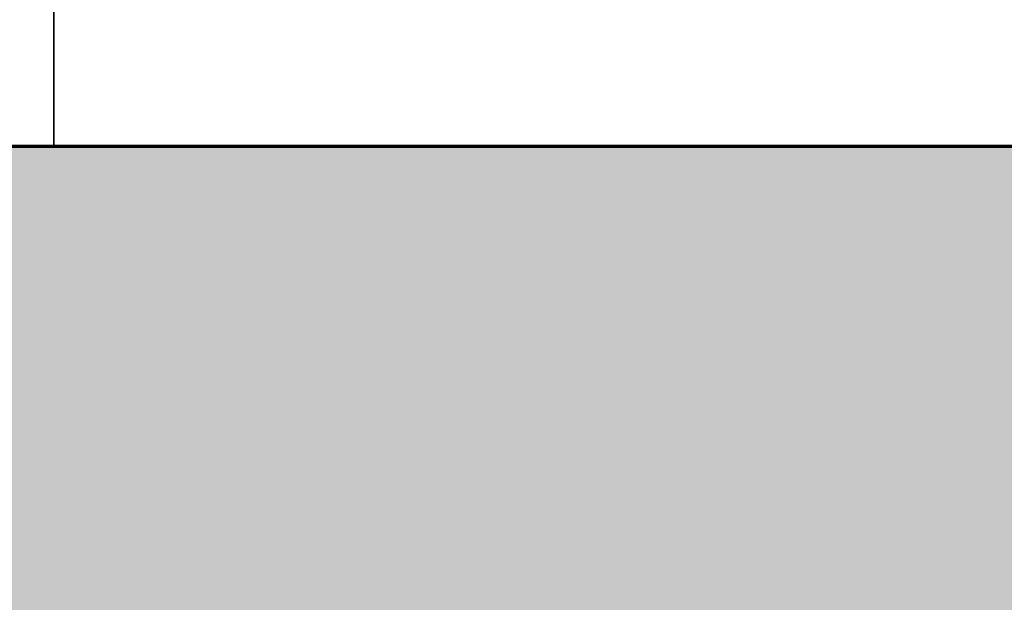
# Model space of a CAD drawing. Header units: millimetres. Extents: x -28761 to 4793, y -4271 to 20239.
# Tile 50 of 256: x -17219 to -16495, y 390 to 818. Entities that reach past the tile are written whole.
import ezdxf

# ---------------------------------------------------------------- set-up
doc = ezdxf.new("R2010")
doc.units = ezdxf.units.MM
doc.header["$MEASUREMENT"] = 0
doc.linetypes.add('Telekomunikacni vodic', pattern=[9.25, 3, -0.75, 3, -0.75, 0.125, -0.75, 0.125, -0.75])
doc.linetypes.add('Čerchovaná', pattern=[450, 200, -117.5, 15, -117.5])
for name, color, linetype in [('5._POHLED ZÁPADNÍ_1_Konstrukce - nosné', 7, 'Continuous'), ('5._POHLED ZÁPADNÍ_1_TZB - elektroinstalace', 7, 'Continuous'), ('5._POHLED ZÁPADNÍ_1_Výplně – Řezové', 7, 'Continuous')]:
    doc.layers.add(name, color=color, linetype=linetype)

msp = doc.modelspace()

# ---------------------------------------------------------------- hatches: boundary and pattern name
at = {"layer": '5._POHLED ZÁPADNÍ_1_Výplně – Řezové', "linetype": 'Continuous', "lineweight": 13}
msp.add_hatch(color=254, dxfattribs=at).paths.add_polyline_path([(-16309.94, 724.73), (-17501.3, 724.73), (-17501.3, 349.73), (-16316.51, 349.73)])

# ---------------------------------------------------------------- linework, layer by layer
at = {"layer": '5._POHLED ZÁPADNÍ_1_Konstrukce - nosné', "color": 7, "linetype": 'Continuous', "lineweight": 50, "flags": 128}
msp.add_lwpolyline([(-16309.94, 724.73), (-17501.3, 724.73)], dxfattribs=at)
at = {"layer": '5._POHLED ZÁPADNÍ_1_TZB - elektroinstalace', "color": 92, "linetype": 'Continuous', "lineweight": 35, "true_color": 0x00d700, "flags": 128}
for points in [[(-13193.94, 1600.78), (-13193.94, 975.78), (-15568.94, 975.78), (-15568.94, 2225.78), (-16193.94, 2225.78), (-16193.94, 725.78), (-17193.94, 725.78)], [(-17193.94, 725.78), (-17693.94, 725.78), (-18193.94, 725.78), (-18193.94, 1100.78)], [(-17193.94, 725.78), (-17693.94, 725.78), (-18193.94, 725.78), (-18193.94, 1100.78)], [(-15818.94, 975.78), (-16193.94, 975.78), (-16193.94, 725.78), (-17443.94, 725.78), (-17443.94, -24.22)], [(-15818.94, 975.78), (-16193.94, 975.78), (-16193.94, 725.78), (-17443.94, 725.78), (-17443.94, -24.22)], [(-17193.94, 725.78), (-17193.94, 850.78)], [(-17193.94, 725.78), (-17193.94, 850.78)], [(-17193.94, 725.78), (-17193.94, 850.78)]]:
    msp.add_lwpolyline(points, dxfattribs=at)
at = {"layer": '5._POHLED ZÁPADNÍ_1_TZB - elektroinstalace', "color": 92, "linetype": 'Čerchovaná', "lineweight": 35, "true_color": 0x00d700, "flags": 128}
msp.add_lwpolyline([(-13193.94, 1600.78), (-13193.94, 975.78), (-15568.94, 975.78), (-15568.94, 2225.78), (-16193.94, 2225.78), (-16193.94, 725.78), (-17193.94, 725.78)], dxfattribs=at)
at = {"layer": '5._POHLED ZÁPADNÍ_1_TZB - elektroinstalace', "color": 92, "linetype": 'Telekomunikacni vodic', "lineweight": 35, "true_color": 0x00d700, "flags": 128}
msp.add_lwpolyline([(-17443.94, -24.22), (-17443.94, 725.78), (-16193.94, 725.78), (-16193.94, 975.78), (-15818.94, 975.78)], dxfattribs=at)
msp.add_lwpolyline([(-17443.94, -24.22), (-17443.94, 725.78), (-16193.94, 725.78), (-16193.94, 975.78), (-15818.94, 975.78)], dxfattribs=at)

doc.saveas('drawing.dxf')
